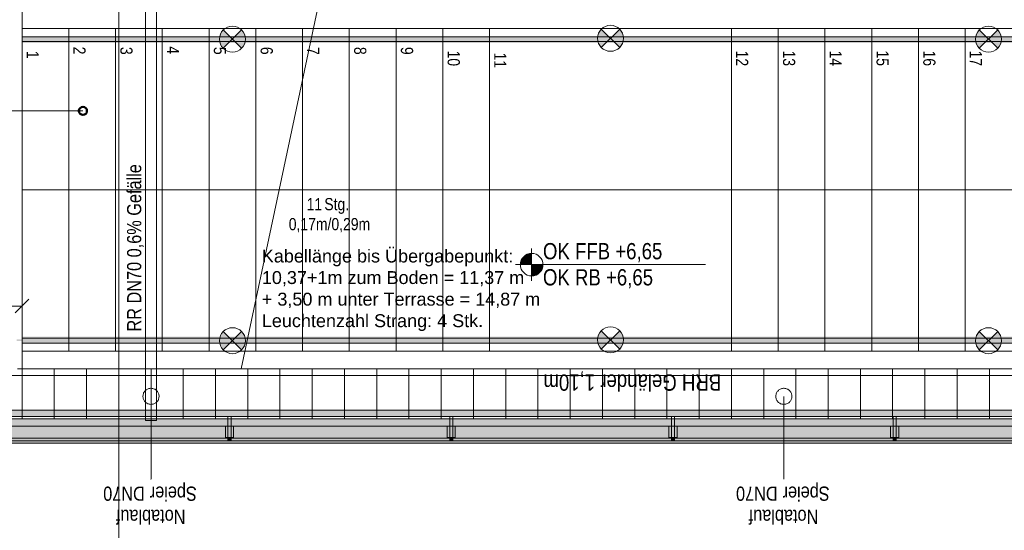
# Model space of a CAD drawing. Extents: x -620 to 300, y 62 to 1112.
# Tile 115 of 226: x -138 to -16, y 200 to 264. Entities that reach past the tile are written whole.
import ezdxf
from ezdxf.lldxf.tags import DXFTag

# ---------------------------------------------------------------- set-up
doc = ezdxf.new("R2010")
doc.units = 0
doc.layers.get('0').update_dxf_attribs({"lineweight": 13})
for name, color, linetype, lineweight, true_color in [('00_ E_ST_Handlaufleuchte', 7, 'Continuous', 13, 0xb2b200), ('00_E_ST_Handlaufleuchte_Bem', 7, 'Continuous', 5, 0x7d7d00), ('00_E_ST_Handlaufleuchte_Kabel', 3, 'Continuous', 18, 0x00ff00), ('00_E_ST_Handlaufleuchte–Handlauf-Position', 7, 'Continuous', 5, 0x0000b2), ('30 -33 Aussenwände- 7 Fassade_ Elemente', 7, 'Continuous', 9, 0x00aacc), ('30 -35 Decken- 2.2 Treppen Außen', 9, 'Continuous', 9, 0x808080), ('30 -36 Dächer- 3 Dachbeläge', 7, 'Continuous', 15, 0x9999ff), ('30 -36 Dächer- 4 Dachbekleidungen', 7, 'Continuous', 9, 0xccccff), ('60- 61 allgemeine Ausstattung- 4 Terrassen', 9, 'Continuous', 9, 0x808080), ('70 -72 Beschriftung- 1 Beschriftung allgemein', 7, 'Continuous', 9, 0xff6633), ('70 -75 Raumstempel-2 Verweislinie', 3, 'Continuous', 9, 0x00ff00)]:
    doc.layers.add(name, color=color, linetype=linetype, lineweight=lineweight, true_color=true_color)
for name, color, linetype, lineweight in [('00_E_ST_Handlaufleuchte_Kabel_Text', 7, 'Continuous', 13), ('40 -41 Abwasser_Wasser_Gas- 1 Abwasser + sanitäre Anlagen', 7, 'Continuous', 9), ('40 -41 Abwasser_Wasser_Gas- 2 Wasser-1', 7, 'Continuous', 15), ('70 -71 Achsen- 1 Gebäudeachsen', 7, 'STRICHPUNKT2-A06CPVSFL0', 18), ('70 -72 Beschriftung- 5 Höhenkoten-A06CPVSCL0', 7, 'Continuous', 15)]:
    doc.layers.add(name, color=color, linetype=linetype, lineweight=lineweight)
doc.styles.get("Standard").update_dxf_attribs({"font": 'ARIALN.TTF'})
tags = doc.linetypes.add('grob-A06CPVSAL0', pattern=[14, 3, -8, 3]).pattern_tags.tags
tags[8:9] = [DXFTag(74, 4), DXFTag(75, 0), DXFTag(340, '0'), DXFTag(46, 0.0), DXFTag(50, 0.0), DXFTag(44, 0.0), DXFTag(45, 0.0)]
tags[6:7] = [DXFTag(74, 4), DXFTag(75, 0), DXFTag(340, '0'), DXFTag(46, 0.0), DXFTag(50, 0.0), DXFTag(44, 0.0), DXFTag(45, 0.0)]
tags[4:5] = [DXFTag(74, 4), DXFTag(75, 0), DXFTag(340, '0'), DXFTag(46, 0.0), DXFTag(50, 0.0), DXFTag(44, 0.0), DXFTag(45, 0.0)]
tags = doc.linetypes.add('STRICHPUNKT2-A06CPVSFL0', pattern=[12.7, 6.35, -3.175, 0, -3.175]).pattern_tags.tags
tags[10:11] = [DXFTag(74, 4), DXFTag(75, 0), DXFTag(340, '0'), DXFTag(46, 0.0), DXFTag(50, 0.0), DXFTag(44, 0.0), DXFTag(45, 0.0)]
tags[8:9] = [DXFTag(74, 4), DXFTag(75, 0), DXFTag(340, '0'), DXFTag(46, 0.0), DXFTag(50, 0.0), DXFTag(44, 0.0), DXFTag(45, 0.0)]
tags[6:7] = [DXFTag(74, 4), DXFTag(75, 0), DXFTag(340, '0'), DXFTag(46, 0.0), DXFTag(50, 0.0), DXFTag(44, 0.0), DXFTag(45, 0.0)]
tags[4:5] = [DXFTag(74, 4), DXFTag(75, 0), DXFTag(340, '0'), DXFTag(46, 0.0), DXFTag(50, 0.0), DXFTag(44, 0.0), DXFTag(45, 0.0)]

# ---------------------------------------------------------------- blocks, each defined once
blk = doc.blocks.new('Referenz-A06CPVSGL0')
at = {"layer": '30 -33 Aussenwände- 7 Fassade_ Elemente', "color": 0, "linetype": 'Continuous', "ltscale": 0.13}
blk.add_line((31.62, 211.65), (-401.58, 211.65), dxfattribs=at)
at = {"layer": '30 -35 Decken- 2.2 Treppen Außen', "color": 0, "linetype": 'Continuous', "ltscale": 0.13}
for p, q in [((-137.58, 264.65), (-137.58, 262.45)), ((-137.58, 264.65), (-137.58, 262.45)), ((-110.4, 220.25), (-100.96, 264.65)), ((-137.58, 262.45), (-131.78, 262.45)), ((-137.58, 222.45), (-137.58, 262.45)), ((-137.58, 262.45), (-101.43, 262.45)), ((-137.58, 262.45), (-131.78, 262.45)), ((-137.58, 222.45), (-137.58, 262.45)), ((-137.58, 262.45), (25.82, 262.45)), ((-137.58, 260.85), (-137.58, 261.45)), ((-137.58, 261.45), (-101.64, 261.45)), ((25.82, 261.45), (-137.58, 261.45)), ((-137.58, 261.45), (-137.58, 260.85)), ((-131.78, 262.45), (-125.98, 262.45)), ((-131.78, 222.45), (-131.78, 262.45)), ((-131.78, 262.45), (-125.98, 262.45)), ((-131.78, 222.45), (-131.78, 262.45)), ((-125.98, 262.45), (-120.18, 262.45)), ((-125.98, 222.45), (-125.98, 262.45)), ((-125.98, 262.45), (-120.18, 262.45)), ((-125.98, 222.45), (-125.98, 262.45)), ((-120.18, 262.45), (-114.38, 262.45)), ((-120.18, 222.45), (-120.18, 262.45)), ((-120.18, 262.45), (-114.38, 262.45)), ((-120.18, 222.45), (-120.18, 262.45)), ((-108.58, 262.45), (-114.38, 262.45)), ((-114.38, 262.45), (-114.38, 222.45)), ((-114.38, 262.45), (-108.58, 262.45)), ((-114.38, 222.45), (-114.38, 262.45)), ((-108.58, 228.81), (-108.58, 262.45)), ((-102.78, 262.45), (-108.58, 262.45)), ((-108.58, 262.45), (-102.78, 262.45)), ((-108.58, 222.45), (-108.58, 262.45)), ((-102.78, 256.1), (-102.78, 262.45)), ((-101.43, 262.45), (-102.78, 262.45)), ((-102.78, 262.45), (-96.98, 262.45)), ((-102.78, 222.45), (-102.78, 262.45)), ((-101.64, 261.45), (25.82, 261.45)), ((25.82, 262.45), (-101.43, 262.45)), ((-96.98, 262.45), (-91.18, 262.45)), ((-96.98, 222.45), (-96.98, 262.45)), ((-91.18, 262.45), (-85.38, 262.45)), ((-91.18, 222.45), (-91.18, 262.45)), ((-85.38, 262.45), (-79.58, 262.45)), ((-85.38, 222.45), (-85.38, 262.45)), ((-79.58, 262.45), (-49.58, 262.45)), ((-79.58, 222.45), (-79.58, 262.45)), ((-49.58, 262.45), (-43.78, 262.45)), ((-49.58, 222.45), (-49.58, 262.45)), ((-43.78, 262.45), (-37.98, 262.45)), ((-43.78, 222.45), (-43.78, 262.45)), ((-37.98, 262.45), (-32.18, 262.45)), ((-37.98, 222.45), (-37.98, 262.45)), ((-32.18, 262.45), (-26.38, 262.45)), ((-32.18, 222.45), (-32.18, 262.45)), ((-26.38, 262.45), (-20.58, 262.45)), ((-26.38, 222.45), (-26.38, 262.45)), ((-20.58, 262.45), (-14.78, 262.45)), ((-20.58, 222.45), (-20.58, 262.45)), ((-101.77, 260.85), (-137.58, 260.85)), ((-137.58, 260.85), (25.82, 260.85)), ((25.82, 260.85), (-101.77, 260.85)), ((-137.58, 242.45), (-105.68, 242.45)), ((-137.58, 242.45), (25.82, 242.45)), ((-109.59, 224.05), (-137.58, 224.05)), ((-137.58, 224.05), (-137.58, 223.45)), ((-137.58, 224.05), (25.82, 224.05)), ((-137.58, 223.45), (-137.58, 224.05)), ((25.82, 224.05), (-109.59, 224.05)), ((-137.58, 223.45), (-109.72, 223.45)), ((25.82, 223.45), (-137.58, 223.45)), ((-137.58, 222.45), (-131.78, 222.45)), ((-109.93, 222.45), (-137.58, 222.45)), ((-137.58, 222.45), (-137.58, 220.25)), ((-137.58, 222.45), (-131.78, 222.45)), ((25.82, 222.45), (-137.58, 222.45)), ((-137.58, 222.45), (-137.58, 220.25)), ((-131.78, 222.45), (-125.98, 222.45)), ((-131.78, 222.45), (-125.98, 222.45)), ((-125.98, 222.45), (-120.18, 222.45)), ((-125.98, 222.45), (-120.18, 222.45)), ((-120.18, 222.45), (-114.38, 222.45)), ((-120.18, 222.45), (-114.38, 222.45)), ((-114.38, 222.45), (-109.93, 222.45)), ((-114.38, 222.45), (-108.58, 222.45)), ((25.82, 222.45), (-109.93, 222.45)), ((-109.72, 223.45), (25.82, 223.45)), ((-108.58, 222.45), (-102.78, 222.45)), ((-102.78, 222.45), (-96.98, 222.45)), ((-96.98, 222.45), (-91.18, 222.45)), ((-91.18, 222.45), (-85.38, 222.45)), ((-85.38, 222.45), (-79.58, 222.45)), ((-79.58, 222.45), (-49.58, 222.45)), ((-49.58, 222.45), (-43.78, 222.45)), ((-43.78, 222.45), (-37.98, 222.45)), ((-37.98, 222.45), (-32.18, 222.45)), ((-32.18, 222.45), (-26.38, 222.45)), ((-26.38, 222.45), (-20.58, 222.45)), ((-20.58, 222.45), (-14.78, 222.45)), ((-137.58, 220.25), (-110.4, 220.25)), ((-137.58, 220.25), (25.82, 220.25)), ((-110.4, 220.25), (25.82, 220.25))]:
    blk.add_line(p, q, dxfattribs=at)
at = {"layer": '30 -35 Decken- 2.2 Treppen Außen', "color": 0, "linetype": 'grob-A06CPVSAL0', "ltscale": 0.13}
for p, q in [((-110.4, 220.25), (-100.96, 264.65)), ((-96.98, 262.45), (-101.43, 262.45)), ((-101.43, 262.45), (25.82, 262.45)), ((-96.98, 222.45), (-96.98, 262.45)), ((-96.98, 262.45), (-91.18, 262.45)), ((-91.18, 262.45), (-85.38, 262.45)), ((-91.18, 222.45), (-91.18, 262.45)), ((-85.38, 262.45), (-79.58, 262.45)), ((-85.38, 222.45), (-85.38, 262.45)), ((-79.58, 262.45), (-49.58, 262.45)), ((-79.58, 222.45), (-79.58, 262.45)), ((-49.58, 262.45), (-43.78, 262.45)), ((-49.58, 222.45), (-49.58, 262.45)), ((-43.78, 262.45), (-37.98, 262.45)), ((-43.78, 222.45), (-43.78, 262.45)), ((-37.98, 262.45), (-32.18, 262.45)), ((-37.98, 222.45), (-37.98, 262.45)), ((-32.18, 262.45), (-26.38, 262.45)), ((-32.18, 222.45), (-32.18, 262.45)), ((-26.38, 262.45), (-20.58, 262.45)), ((-26.38, 222.45), (-26.38, 262.45)), ((-20.58, 262.45), (-14.78, 262.45)), ((-20.58, 222.45), (-20.58, 262.45)), ((-102.78, 222.45), (-102.78, 256.1)), ((-105.68, 242.45), (25.82, 242.45)), ((-108.58, 222.45), (-108.58, 228.81)), ((-109.93, 222.45), (-108.58, 222.45)), ((25.82, 222.45), (-109.93, 222.45)), ((-108.58, 222.45), (-102.78, 222.45)), ((-102.78, 222.45), (-96.98, 222.45)), ((-96.98, 222.45), (-91.18, 222.45)), ((-91.18, 222.45), (-85.38, 222.45)), ((-85.38, 222.45), (-79.58, 222.45)), ((-79.58, 222.45), (-49.58, 222.45)), ((-49.58, 222.45), (-43.78, 222.45)), ((-43.78, 222.45), (-37.98, 222.45)), ((-37.98, 222.45), (-32.18, 222.45)), ((-32.18, 222.45), (-26.38, 222.45)), ((-26.38, 222.45), (-20.58, 222.45)), ((-20.58, 222.45), (-14.78, 222.45)), ((-110.4, 220.25), (25.82, 220.25))]:
    blk.add_line(p, q, dxfattribs=at)
at = {"layer": '30 -36 Dächer- 3 Dachbeläge', "color": 0, "linetype": 'Continuous', "ltscale": 0.15}
for p, q in [((-403.78, 214.05), (31.02, 214.05)), ((31.02, 211.05), (-403.78, 211.05))]:
    blk.add_line(p, q, dxfattribs=at)
at = {"layer": '30 -36 Dächer- 3 Dachbeläge', "color": 0, "lineweight": 9}
for p, q in [((-111.63, 211.75), (-112.03, 211.75)), ((-112.03, 211.75), (-112.03, 211.35)), ((-111.63, 211.35), (-111.63, 211.75)), ((-84.13, 211.75), (-84.53, 211.75)), ((-84.53, 211.75), (-84.53, 211.35)), ((-84.13, 211.35), (-84.13, 211.75)), ((-56.63, 211.75), (-57.03, 211.75)), ((-57.03, 211.75), (-57.03, 211.35)), ((-56.63, 211.35), (-56.63, 211.75)), ((-29.13, 211.75), (-29.53, 211.75)), ((-29.53, 211.75), (-29.53, 211.35)), ((-29.13, 211.35), (-29.13, 211.75))]:
    blk.add_line(p, q, dxfattribs=at)
at = {"layer": '30 -36 Dächer- 3 Dachbeläge', "color": 0, "lineweight": 0}
for points in [[(-403.78, 211.05), (-403.78, 214.05), (31.02, 211.05)], [(31.02, 211.05), (-403.78, 214.05), (31.02, 214.05)], [(-112.03, 211.75), (-111.63, 211.75), (-112.03, 211.35)], [(-112.03, 211.35), (-111.63, 211.75), (-111.63, 211.35)], [(-84.53, 211.75), (-84.13, 211.75), (-84.53, 211.35)], [(-84.53, 211.35), (-84.13, 211.75), (-84.13, 211.35)], [(-57.03, 211.75), (-56.63, 211.75), (-57.03, 211.35)], [(-57.03, 211.35), (-56.63, 211.75), (-56.63, 211.35)], [(-29.53, 211.75), (-29.13, 211.75), (-29.53, 211.35)], [(-29.53, 211.35), (-29.13, 211.75), (-29.13, 211.35)]]:
    blk.add_solid(points, dxfattribs=at)
at = {"layer": '30 -36 Dächer- 4 Dachbekleidungen', "color": 0, "linetype": 'Continuous', "ltscale": 0.13}
for p, q in [((31.02, 215.15), (-405.38, 215.15)), ((-404.58, 214.35), (31.02, 214.35)), ((-111.63, 214.35), (-112.03, 214.35)), ((-112.03, 214.35), (-112.03, 213.15)), ((-111.63, 213.15), (-111.63, 214.35)), ((-84.13, 214.35), (-84.53, 214.35)), ((-84.53, 214.35), (-84.53, 213.15)), ((-84.13, 213.15), (-84.13, 214.35)), ((-56.63, 214.35), (-57.03, 214.35)), ((-57.03, 214.35), (-57.03, 213.15)), ((-56.63, 213.15), (-56.63, 214.35)), ((-29.13, 214.35), (-29.53, 214.35)), ((-29.53, 214.35), (-29.53, 213.15)), ((-29.13, 213.15), (-29.13, 214.35)), ((31.02, 213.15), (-403.38, 213.15)), ((-112.33, 213.15), (-112.33, 211.75)), ((-112.03, 211.75), (-112.03, 213.15)), ((-111.63, 213.15), (-111.63, 211.75)), ((-111.33, 213.15), (-111.33, 211.75)), ((-84.83, 213.15), (-84.83, 211.75)), ((-84.53, 211.75), (-84.53, 213.15)), ((-84.13, 213.15), (-84.13, 211.75)), ((-83.83, 213.15), (-83.83, 211.75)), ((-57.33, 213.15), (-57.33, 211.75)), ((-57.03, 211.75), (-57.03, 213.15)), ((-56.63, 213.15), (-56.63, 211.75)), ((-56.33, 213.15), (-56.33, 211.75)), ((-29.83, 213.15), (-29.83, 211.75)), ((-29.53, 211.75), (-29.53, 213.15)), ((-29.13, 213.15), (-29.13, 211.75)), ((-28.83, 213.15), (-28.83, 211.75)), ((-401.58, 211.35), (31.02, 211.35)), ((-112.33, 211.75), (-112.03, 211.75)), ((-111.63, 211.75), (-112.03, 211.75)), ((-111.33, 211.75), (-111.63, 211.75)), ((-84.83, 211.75), (-84.53, 211.75)), ((-84.13, 211.75), (-84.53, 211.75)), ((-83.83, 211.75), (-84.13, 211.75)), ((-57.33, 211.75), (-57.03, 211.75)), ((-56.63, 211.75), (-57.03, 211.75)), ((-56.33, 211.75), (-56.63, 211.75)), ((-29.83, 211.75), (-29.53, 211.75)), ((-29.13, 211.75), (-29.53, 211.75)), ((-28.83, 211.75), (-29.13, 211.75))]:
    blk.add_line(p, q, dxfattribs=at)
at = {"layer": '40 -41 Abwasser_Wasser_Gas- 1 Abwasser + sanitäre Anlagen', "color": 0, "linetype": 'grob-A06CPVSAL0', "ltscale": 0.13}
for p, q in [((-122.28, 213.85), (-122.28, 327.63)), ((-120.88, 328.12), (-120.88, 213.85)), ((-120.88, 213.85), (-122.28, 213.85))]:
    blk.add_line(p, q, dxfattribs=at)
at = {"layer": '40 -41 Abwasser_Wasser_Gas- 2 Wasser-1', "color": 0, "linetype": 'Continuous', "ltscale": 0.15}
for p, q in [((-122.44, 217.35), (-122.39, 217.44)), ((-122.39, 217.44), (-122.33, 217.51)), ((-122.33, 217.51), (-122.26, 217.58)), ((-122.26, 217.58), (-122.19, 217.65)), ((-122.19, 217.65), (-122.11, 217.7)), ((-122.11, 217.7), (-122.02, 217.75)), ((-122.02, 217.75), (-121.93, 217.79)), ((-121.93, 217.79), (-121.84, 217.82)), ((-121.84, 217.82), (-121.74, 217.84)), ((-121.74, 217.84), (-121.64, 217.85)), ((-121.64, 217.85), (-121.55, 217.85)), ((-121.55, 217.85), (-121.45, 217.84)), ((-121.45, 217.84), (-121.35, 217.83)), ((-121.35, 217.83), (-121.26, 217.8)), ((-121.26, 217.8), (-121.17, 217.76)), ((-121.17, 217.76), (-121.08, 217.72)), ((-121.08, 217.72), (-121, 217.67)), ((-121, 217.67), (-120.92, 217.61)), ((-120.92, 217.61), (-120.85, 217.54)), ((-120.85, 217.54), (-120.79, 217.46)), ((-120.79, 217.46), (-120.73, 217.38)), ((-43.94, 217.35), (-43.89, 217.44)), ((-43.89, 217.44), (-43.83, 217.51)), ((-43.83, 217.51), (-43.76, 217.58)), ((-43.76, 217.58), (-43.69, 217.65)), ((-43.69, 217.65), (-43.61, 217.7)), ((-43.61, 217.7), (-43.52, 217.75)), ((-43.52, 217.75), (-43.43, 217.79)), ((-43.43, 217.79), (-43.34, 217.82)), ((-43.34, 217.82), (-43.24, 217.84)), ((-43.24, 217.84), (-43.14, 217.85)), ((-43.14, 217.85), (-43.05, 217.85)), ((-43.05, 217.85), (-42.95, 217.84)), ((-42.95, 217.84), (-42.85, 217.83)), ((-42.85, 217.83), (-42.76, 217.8)), ((-42.76, 217.8), (-42.67, 217.76)), ((-42.67, 217.76), (-42.58, 217.72)), ((-42.58, 217.72), (-42.5, 217.67)), ((-42.5, 217.67), (-42.42, 217.61)), ((-42.42, 217.61), (-42.35, 217.54)), ((-42.35, 217.54), (-42.29, 217.46)), ((-42.29, 217.46), (-42.23, 217.38)), ((-122.58, 216.89), (-122.57, 216.98)), ((-122.58, 216.79), (-122.58, 216.89)), ((-122.57, 216.69), (-122.58, 216.79)), ((-122.57, 216.98), (-122.55, 217.08)), ((-122.54, 216.59), (-122.57, 216.69)), ((-122.55, 217.08), (-122.53, 217.17)), ((-122.51, 216.5), (-122.54, 216.59)), ((-122.53, 217.17), (-122.49, 217.27)), ((-122.48, 216.41), (-122.51, 216.5)), ((-122.49, 217.27), (-122.44, 217.35)), ((-122.43, 216.33), (-122.48, 216.41)), ((-122.37, 216.24), (-122.43, 216.33)), ((-122.31, 216.17), (-122.37, 216.24)), ((-120.83, 216.19), (-120.89, 216.12)), ((-120.77, 216.27), (-120.83, 216.19)), ((-120.71, 216.35), (-120.77, 216.27)), ((-120.73, 217.38), (-120.68, 217.3)), ((-120.67, 216.44), (-120.71, 216.35)), ((-120.68, 217.3), (-120.64, 217.21)), ((-120.63, 216.53), (-120.67, 216.44)), ((-120.64, 217.21), (-120.61, 217.11)), ((-120.6, 216.63), (-120.63, 216.53)), ((-120.61, 217.11), (-120.59, 217.02)), ((-120.59, 216.72), (-120.6, 216.63)), ((-120.59, 217.02), (-120.58, 216.92)), ((-120.58, 216.82), (-120.59, 216.72)), ((-120.58, 216.92), (-120.58, 216.82)), ((-44.08, 216.89), (-44.07, 216.98)), ((-44.08, 216.79), (-44.08, 216.89)), ((-44.07, 216.69), (-44.08, 216.79)), ((-44.07, 216.98), (-44.05, 217.08)), ((-44.04, 216.59), (-44.07, 216.69)), ((-44.05, 217.08), (-44.03, 217.17)), ((-44.01, 216.5), (-44.04, 216.59)), ((-44.03, 217.17), (-43.99, 217.27)), ((-43.98, 216.41), (-44.01, 216.5)), ((-43.99, 217.27), (-43.94, 217.35)), ((-43.93, 216.33), (-43.98, 216.41)), ((-43.87, 216.24), (-43.93, 216.33)), ((-43.81, 216.17), (-43.87, 216.24)), ((-42.33, 216.19), (-42.39, 216.12)), ((-42.27, 216.27), (-42.33, 216.19)), ((-42.21, 216.35), (-42.27, 216.27)), ((-42.23, 217.38), (-42.18, 217.3)), ((-42.17, 216.44), (-42.21, 216.35)), ((-42.18, 217.3), (-42.14, 217.21)), ((-42.13, 216.53), (-42.17, 216.44)), ((-42.14, 217.21), (-42.11, 217.11)), ((-42.1, 216.63), (-42.13, 216.53)), ((-42.11, 217.11), (-42.09, 217.02)), ((-42.09, 216.72), (-42.1, 216.63)), ((-42.09, 217.02), (-42.08, 216.92)), ((-42.08, 216.82), (-42.09, 216.72)), ((-42.08, 216.92), (-42.08, 216.82)), ((-122.24, 216.1), (-122.31, 216.17)), ((-122.16, 216.04), (-122.24, 216.1)), ((-122.08, 215.99), (-122.16, 216.04)), ((-121.99, 215.94), (-122.08, 215.99)), ((-121.9, 215.91), (-121.99, 215.94)), ((-121.81, 215.88), (-121.9, 215.91)), ((-121.71, 215.86), (-121.81, 215.88)), ((-121.61, 215.85), (-121.71, 215.86)), ((-121.51, 215.86), (-121.61, 215.85)), ((-121.42, 215.87), (-121.51, 215.86)), ((-121.32, 215.89), (-121.42, 215.87)), ((-121.23, 215.92), (-121.32, 215.89)), ((-121.14, 215.96), (-121.23, 215.92)), ((-121.05, 216), (-121.14, 215.96)), ((-120.97, 216.06), (-121.05, 216)), ((-120.89, 216.12), (-120.97, 216.06)), ((-43.74, 216.1), (-43.81, 216.17)), ((-43.66, 216.04), (-43.74, 216.1)), ((-43.58, 215.99), (-43.66, 216.04)), ((-43.49, 215.94), (-43.58, 215.99)), ((-43.4, 215.91), (-43.49, 215.94)), ((-43.31, 215.88), (-43.4, 215.91)), ((-43.21, 215.86), (-43.31, 215.88)), ((-43.11, 215.85), (-43.21, 215.86)), ((-43.01, 215.86), (-43.11, 215.85)), ((-42.92, 215.87), (-43.01, 215.86)), ((-42.82, 215.89), (-42.92, 215.87)), ((-42.73, 215.92), (-42.82, 215.89)), ((-42.64, 215.96), (-42.73, 215.92)), ((-42.55, 216), (-42.64, 215.96)), ((-42.47, 216.06), (-42.55, 216)), ((-42.39, 216.12), (-42.47, 216.06))]:
    blk.add_line(p, q, dxfattribs=at)
at = {"layer": '60- 61 allgemeine Ausstattung- 4 Terrassen', "color": 0}
for p, q in [((-138.16, 220.25), (31.62, 220.25)), ((-137.58, 214.05), (-137.58, 220.25)), ((-133.58, 214.05), (-133.58, 220.25)), ((-129.58, 214.05), (-129.58, 220.25)), ((-125.58, 214.05), (-125.58, 220.25)), ((-121.58, 214.05), (-121.58, 220.25)), ((-117.58, 214.05), (-117.58, 220.25)), ((-113.58, 214.05), (-113.58, 220.25)), ((-109.58, 214.05), (-109.58, 220.25)), ((-105.58, 214.05), (-105.58, 220.25)), ((-101.58, 214.05), (-101.58, 220.25)), ((-97.58, 214.05), (-97.58, 220.25)), ((-93.58, 214.05), (-93.58, 220.25)), ((-89.58, 214.05), (-89.58, 220.25)), ((-85.58, 214.05), (-85.58, 220.25)), ((-81.58, 214.05), (-81.58, 220.25)), ((-77.58, 214.05), (-77.58, 220.25)), ((-73.58, 214.05), (-73.58, 220.25)), ((-69.58, 214.05), (-69.58, 220.25)), ((-65.58, 214.05), (-65.58, 220.25)), ((-61.58, 214.05), (-61.58, 220.25)), ((-57.58, 214.05), (-57.58, 220.25)), ((-53.58, 214.05), (-53.58, 220.25)), ((-49.58, 214.05), (-49.58, 220.25)), ((-45.58, 214.05), (-45.58, 220.25)), ((-41.58, 214.05), (-41.58, 220.25)), ((-37.58, 214.05), (-37.58, 220.25)), ((-33.58, 214.05), (-33.58, 220.25)), ((-29.58, 214.05), (-29.58, 220.25)), ((-25.58, 214.05), (-25.58, 220.25)), ((-21.58, 214.05), (-21.58, 220.25)), ((-17.58, 214.05), (-17.58, 220.25)), ((31.62, 214.05), (-138.16, 214.05))]:
    blk.add_line(p, q, dxfattribs=at)
at = {"layer": '60- 61 allgemeine Ausstattung- 4 Terrassen', "color": 0, "linetype": 'Continuous', "lineweight": 18, "ltscale": 0.18}
blk.add_line((31.62, 211.65), (-401.58, 211.65), dxfattribs=at)
at = {"layer": '70 -71 Achsen- 1 Gebäudeachsen', "color": 0, "linetype": 'STRICHPUNKT2-A06CPVSFL0', "ltscale": 0.18}
for p, q in [((-125.58, 1084.39), (-125.58, 84.95)), ((-538.63, 219.45), (76.53, 219.45))]:
    blk.add_line(p, q, dxfattribs=at)
at = {"layer": '70 -72 Beschriftung- 1 Beschriftung allgemein', "color": 0, "linetype": 'Continuous', "ltscale": 0.13}
for p, q in [((-121.58, 216.85), (-121.58, 206.56)), ((-43.08, 216.85), (-43.08, 206.56))]:
    blk.add_line(p, q, dxfattribs=at)
at = {"layer": '70 -72 Beschriftung- 1 Beschriftung allgemein', "color": 0, "linetype": 'Continuous', "lineweight": 5, "ltscale": 0.13}
for p, q in [((-121.58, 206.56), (-121.59, 206.62)), ((-121.59, 206.62), (-121.56, 206.62)), ((-121.56, 206.62), (-121.58, 206.56)), ((-43.08, 206.56), (-43.09, 206.62)), ((-43.09, 206.62), (-43.06, 206.62)), ((-43.06, 206.62), (-43.08, 206.56))]:
    blk.add_line(p, q, dxfattribs=at)
at = {"layer": '70 -72 Beschriftung- 1 Beschriftung allgemein', "color": 0, "lineweight": 0}
for points in [[(-121.58, 206.62), (-121.58, 206.56), (-121.59, 206.62)], [(-121.58, 206.62), (-121.56, 206.62), (-121.58, 206.56)], [(-43.08, 206.62), (-43.08, 206.56), (-43.09, 206.62)], [(-43.08, 206.62), (-43.06, 206.62), (-43.08, 206.56)]]:
    blk.add_solid(points, dxfattribs=at)
at = {"layer": '70 -72 Beschriftung- 5 Höhenkoten-A06CPVSCL0', "color": 0, "linetype": 'Continuous', "ltscale": 0.15}
for p, q in [((-74.36, 231.18), (-74.36, 235.18)), ((-74.36, 233.18), (-74.36, 234.58)), ((-74.36, 234.58), (-74.36, 233.18)), ((-76.36, 233.18), (-52.8, 233.18)), ((-75.76, 233.18), (-74.36, 233.18)), ((-74.36, 233.18), (-75.76, 233.18)), ((-72.96, 233.18), (-74.36, 233.18)), ((-74.36, 233.18), (-74.36, 231.78)), ((-74.36, 233.18), (-72.96, 233.18)), ((-74.36, 231.78), (-74.36, 233.18))]:
    blk.add_line(p, q, dxfattribs=at)
for major_axis in [(0, 1.4), (1.4, 0), (-1.4, 0), (0, -1.4)]:
    blk.add_ellipse((-74.36, 233.18), major_axis=major_axis, ratio=1, start_param=0, end_param=1.570796, dxfattribs=at)
at = {"layer": '70 -72 Beschriftung- 5 Höhenkoten-A06CPVSCL0', "color": 0, "lineweight": 0}
for points in [[(-74.79, 233.18), (-74.99, 234.43), (-74.79, 234.51)], [(-74.57, 233.18), (-74.79, 234.51), (-74.57, 234.57)], [(-74.79, 233.18), (-74.79, 234.51), (-74.57, 233.18)], [(-74.36, 233.18), (-74.57, 234.57), (-74.36, 234.58)], [(-74.57, 233.18), (-74.57, 234.57), (-74.36, 233.18)], [(-75.74, 233.18), (-75.76, 233.18), (-75.74, 233.4)], [(-75.69, 233.18), (-75.74, 233.4), (-75.69, 233.62)], [(-75.74, 233.18), (-75.74, 233.4), (-75.69, 233.18)], [(-75.6, 233.18), (-75.69, 233.62), (-75.6, 233.82)], [(-75.69, 233.18), (-75.69, 233.62), (-75.6, 233.18)], [(-75.49, 233.18), (-75.6, 233.82), (-75.49, 234.01)], [(-75.6, 233.18), (-75.6, 233.82), (-75.49, 233.18)], [(-75.35, 233.18), (-75.49, 234.01), (-75.35, 234.17)], [(-75.49, 233.18), (-75.49, 234.01), (-75.35, 233.18)], [(-75.18, 233.18), (-75.35, 234.17), (-75.18, 234.32)], [(-75.35, 233.18), (-75.35, 234.17), (-75.18, 233.18)], [(-74.99, 233.18), (-75.18, 234.32), (-74.99, 234.43)], [(-75.18, 233.18), (-75.18, 234.32), (-74.99, 233.18)], [(-74.99, 233.18), (-74.99, 234.43), (-74.79, 233.18)], [(-74.36, 231.78), (-74.36, 233.18), (-74.14, 231.8)], [(-74.14, 231.8), (-74.36, 233.18), (-74.14, 233.18)], [(-74.14, 231.8), (-74.14, 233.18), (-73.92, 231.85)], [(-73.92, 231.85), (-74.14, 233.18), (-73.92, 233.18)], [(-73.92, 231.85), (-73.92, 233.18), (-73.72, 231.94)], [(-73.72, 231.94), (-73.92, 233.18), (-73.72, 233.18)], [(-73.72, 231.94), (-73.72, 233.18), (-73.53, 232.05)], [(-73.53, 232.05), (-73.72, 233.18), (-73.53, 233.18)], [(-73.53, 232.05), (-73.53, 233.18), (-73.37, 232.19)], [(-73.37, 232.19), (-73.53, 233.18), (-73.37, 233.18)], [(-73.37, 232.19), (-73.37, 233.18), (-73.22, 232.36)], [(-73.22, 232.36), (-73.37, 233.18), (-73.22, 233.18)], [(-73.22, 232.36), (-73.22, 233.18), (-73.11, 232.55)], [(-73.11, 232.55), (-73.22, 233.18), (-73.11, 233.18)], [(-73.11, 232.55), (-73.11, 233.18), (-73.02, 232.75)], [(-73.02, 232.75), (-73.11, 233.18), (-73.02, 233.18)], [(-73.02, 232.75), (-73.02, 233.18), (-72.97, 232.96)], [(-72.97, 232.96), (-73.02, 233.18), (-72.97, 233.18)], [(-72.97, 232.96), (-72.97, 233.18), (-72.96, 233.18)]]:
    blk.add_solid(points, dxfattribs=at)
at = {"layer": '70 -75 Raumstempel-2 Verweislinie', "color": 0, "linetype": 'Continuous', "ltscale": 0.13}
blk.add_line((-130.02, 252.25), (-147.99, 252.25), dxfattribs=at)
at = {"layer": '70 -75 Raumstempel-2 Verweislinie', "color": 0, "linetype": 'ByBlock', "lineweight": 50, "ltscale": 0.5}
blk.add_circle((-130.02, 252.25), 0.5, dxfattribs=at)
at = {"layer": '30 -35 Decken- 2.2 Treppen Außen', "color": 0, "linetype": 'ByBlock', "ltscale": 0.13, "char_height": 1.5103, "attachment_point": 1}
for s, insert, rotation in [('{\\fArial Narrow;4}', (-118.1, 260.27), 270.001), ('{\\fArial Narrow;4}', (-118.1, 260.27), 270.001), ('{\\fArial Narrow;1}', (-135.5, 259.7), 270.001), ('{\\fArial Narrow;1}', (-135.5, 259.7), 270.001), ('{\\fArial Narrow;2}', (-129.7, 260.21), 270.001), ('{\\fArial Narrow;2}', (-129.7, 260.21), 270.001), ('{\\fArial Narrow;3}', (-123.87, 260.18), 270.001), ('{\\fArial Narrow;3}', (-123.87, 260.18), 270.001), ('{\\fArial Narrow;5}', (-112.27, 260.18), 270.001), ('{\\fArial Narrow;5}', (-112.27, 260.18), 270.001), ('{\\fArial Narrow;6}', (-106.47, 260.19), 270.001), ('{\\fArial Narrow;6}', (-106.47, 260.19), 270.001), ('{\\fArial Narrow;7}', (-100.7, 260.16), 270.001), ('{\\fArial Narrow;7}', (-100.7, 260.16), 270.001), ('{\\fArial Narrow;8}', (-94.87, 260.18), 270.001), ('{\\fArial Narrow;8}', (-94.87, 260.18), 270.001), ('{\\fArial Narrow;9}', (-89.07, 260.18), 270.001), ('{\\fArial Narrow;9}', (-89.07, 260.18), 270.001), ('{\\fArial Narrow;10}', (-83.27, 259.73), 270.001), ('{\\fArial Narrow;10}', (-83.27, 259.73), 270.001), ('{\\fArial Narrow;11}', (-77.5, 259.49), 270.001), ('{\\fArial Narrow;11}', (-77.5, 259.49), 270.001), ('{\\fArial Narrow;12}', (-47.5, 259.72), 270.001), ('{\\fArial Narrow;12}', (-47.5, 259.72), 270.001), ('{\\fArial Narrow;13}', (-41.67, 259.73), 270.001), ('{\\fArial Narrow;13}', (-41.67, 259.73), 270.001), ('{\\fArial Narrow;14}', (-35.9, 259.73), 270.001), ('{\\fArial Narrow;14}', (-35.9, 259.73), 270.001), ('{\\fArial Narrow;15}', (-30.07, 259.74), 270.001), ('{\\fArial Narrow;15}', (-30.07, 259.74), 270.001), ('{\\fArial Narrow;16}', (-24.27, 259.73), 270.001), ('{\\fArial Narrow;16}', (-24.27, 259.73), 270.001), ('{\\fArial Narrow;17}', (-18.5, 259.73), 270.001), ('{\\fArial Narrow;17}', (-18.5, 259.73), 270.001), ('{\\fArial Narrow;11}', (-102.27, 241.44), 0.001), ('{\\fArial Narrow;11}', (-102.27, 241.44), 0.001), ('{\\fArial Narrow;Stg.}', (-100.08, 241.44), 0.001), ('{\\fArial Narrow;Stg.}', (-100.08, 241.44), 0.001), ('{\\fArial Narrow;0,17m/0,29m}', (-104.49, 238.96), 0.001), ('{\\fArial Narrow;0,17m/0,29m}', (-104.49, 238.96), 0.001)]:
    blk.add_mtext(s, dxfattribs=dict(at, insert=insert, rotation=rotation))
at = {"layer": '70 -72 Beschriftung- 1 Beschriftung allgemein', "color": 0, "linetype": 'Continuous', "ltscale": 0.13, "attachment_point": 1}
for s, insert, char_height, rotation in [('{\\fArial Narrow;RR DN70 0,6% Gefälle}', (-124.55, 224.89), 1.7621, 90), ('{\\fArial Narrow;BRH Geländer 1,10m}', (-50.85, 217.55), 2.0138, 180), ('{\\fArial Narrow;DN70}', (-122.35, 203.9), 1.7621, 180), ('{\\fArial Narrow;Speier}', (-115.9, 203.9), 1.7621, 180), ('{\\fArial Narrow;DN70}', (-43.85, 203.9), 1.7621, 180), ('{\\fArial Narrow;Speier}', (-37.4, 203.9), 1.7621, 180), ('{\\fArial Narrow;Notablauf}', (-117.3, 201.02), 1.7621, 180), ('{\\fArial Narrow;Notablauf}', (-38.8, 201.02), 1.7621, 180)]:
    blk.add_mtext(s, dxfattribs=dict(at, insert=insert, char_height=char_height, rotation=rotation))
at = {"layer": '70 -72 Beschriftung- 5 Höhenkoten-A06CPVSCL0', "color": 0, "linetype": 'Continuous', "ltscale": 0.15, "char_height": 2.0138, "attachment_point": 1}
for s, insert in [('{\\fArial Narrow;OK FFB +6,65}', (-72.96, 235.86)), ('{\\fArial Narrow;OK RB +6,65}', (-72.96, 232.62))]:
    blk.add_mtext(s, dxfattribs=dict(at, insert=insert))
blk = doc.blocks.new('Blockreferenz-A06CPVSOL0')
at = {"lineweight": -2}
for points in [[(-65.72, 262.39), (-64.58, 261.25), (-65.72, 260.12), (-65.97, 260.45), (-66.13, 260.84), (-66.19, 261.25), (-66.13, 261.67), (-65.97, 262.06)], [(-64.58, 261.25), (-63.44, 262.39), (-63.19, 262.06), (-63.03, 261.67), (-62.97, 261.25), (-63.03, 260.84), (-63.19, 260.45), (-63.44, 260.12)]]:
    blk.add_hatch(color=0, dxfattribs=at).paths.add_polyline_path(points)
at = {"color": 0, "lineweight": -2}
for p, q in [((-65.72, 260.12), (-63.44, 262.39)), ((-65.72, 262.39), (-63.44, 260.12))]:
    blk.add_line(p, q, dxfattribs=at)
blk.add_circle((-64.58, 261.25), 1.61, dxfattribs=at)
blk = doc.blocks.new('Blockreferenz-A06CPVSWL0')
at = {"lineweight": -2}
for points in [[(-18.83, 224.89), (-17.69, 223.75), (-18.83, 222.62), (-19.08, 222.95), (-19.24, 223.34), (-19.3, 223.75), (-19.24, 224.17), (-19.08, 224.56)], [(-17.69, 223.75), (-16.55, 224.89), (-16.3, 224.56), (-16.14, 224.17), (-16.08, 223.75), (-16.14, 223.34), (-16.3, 222.95), (-16.55, 222.62)]]:
    blk.add_hatch(color=0, dxfattribs=at).paths.add_polyline_path(points)
at = {"color": 0, "lineweight": -2}
for p, q in [((-18.83, 222.62), (-16.55, 224.89)), ((-18.83, 224.89), (-16.55, 222.62))]:
    blk.add_line(p, q, dxfattribs=at)
blk.add_circle((-17.69, 223.75), 1.61, dxfattribs=at)
blk = doc.blocks.new('Blockreferenz-A06CPVT0L0')
at = {"lineweight": -2}
for points in [[(-65.72, 224.99), (-64.58, 223.85), (-65.72, 222.72), (-65.97, 223.05), (-66.13, 223.44), (-66.19, 223.85), (-66.13, 224.27), (-65.97, 224.66)], [(-64.58, 223.85), (-63.44, 224.99), (-63.19, 224.66), (-63.03, 224.27), (-62.97, 223.85), (-63.03, 223.44), (-63.19, 223.05), (-63.44, 222.72)]]:
    blk.add_hatch(color=0, dxfattribs=at).paths.add_polyline_path(points)
at = {"color": 0, "lineweight": -2}
for p, q in [((-65.72, 222.72), (-63.44, 224.99)), ((-65.72, 224.99), (-63.44, 222.72))]:
    blk.add_line(p, q, dxfattribs=at)
blk.add_circle((-64.58, 223.85), 1.61, dxfattribs=at)
blk = doc.blocks.new('Blockreferenz-A06CPVTQL0')
at = {"lineweight": -2}
for points in [[(-112.62, 224.89), (-111.48, 223.75), (-112.62, 222.62), (-112.87, 222.95), (-113.03, 223.34), (-113.09, 223.75), (-113.03, 224.17), (-112.87, 224.56)], [(-111.48, 223.75), (-110.34, 224.89), (-110.09, 224.56), (-109.93, 224.17), (-109.87, 223.75), (-109.93, 223.34), (-110.09, 222.95), (-110.34, 222.62)]]:
    blk.add_hatch(color=0, dxfattribs=at).paths.add_polyline_path(points)
at = {"color": 0, "lineweight": -2}
for p, q in [((-112.62, 222.62), (-110.34, 224.89)), ((-112.62, 224.89), (-110.34, 222.62))]:
    blk.add_line(p, q, dxfattribs=at)
blk.add_circle((-111.48, 223.75), 1.61, dxfattribs=at)
blk = doc.blocks.new('Blockreferenz-A06CPVTWL0')
at = {"lineweight": -2}
for points in [[(-112.62, 262.29), (-111.48, 261.15), (-112.62, 260.02), (-112.87, 260.35), (-113.03, 260.74), (-113.09, 261.15), (-113.03, 261.57), (-112.87, 261.96)], [(-111.48, 261.15), (-110.34, 262.29), (-110.09, 261.96), (-109.93, 261.57), (-109.87, 261.15), (-109.93, 260.74), (-110.09, 260.35), (-110.34, 260.02)]]:
    blk.add_hatch(color=0, dxfattribs=at).paths.add_polyline_path(points)
at = {"color": 0, "lineweight": -2}
for p, q in [((-112.62, 260.02), (-110.34, 262.29)), ((-112.62, 262.29), (-110.34, 260.02))]:
    blk.add_line(p, q, dxfattribs=at)
blk.add_circle((-111.48, 261.15), 1.61, dxfattribs=at)
blk = doc.blocks.new('Blockreferenz-A06CPVTYL0')
at = {"lineweight": -2}
for points in [[(-18.83, 262.29), (-17.69, 261.15), (-18.83, 260.02), (-19.08, 260.35), (-19.24, 260.74), (-19.3, 261.15), (-19.24, 261.57), (-19.08, 261.96)], [(-17.69, 261.15), (-16.55, 262.29), (-16.3, 261.96), (-16.14, 261.57), (-16.08, 261.15), (-16.14, 260.74), (-16.3, 260.35), (-16.55, 260.02)]]:
    blk.add_hatch(color=0, dxfattribs=at).paths.add_polyline_path(points)
at = {"color": 0, "lineweight": -2}
for p, q in [((-18.83, 260.02), (-16.55, 262.29)), ((-18.83, 262.29), (-16.55, 260.02))]:
    blk.add_line(p, q, dxfattribs=at)
blk.add_circle((-17.69, 261.15), 1.61, dxfattribs=at)
blk = doc.blocks.new('Maß-A06CPVUML0')
at = {"color": 0, "linetype": 'ByBlock', "lineweight": -2, "ltscale": 0.13}
for p, q in [((-165.98, 230.05), (-165.98, 218.05)), ((-137.58, 230.05), (-137.58, 218.05)), ((-165.13, 228.9), (-166.83, 227.2)), ((-136.73, 228.9), (-138.43, 227.2)), ((-165.98, 228.05), (-137.58, 228.05))]:
    blk.add_line(p, q, dxfattribs=at)
at = {"color": 0, "linetype": 'ByBlock', "lineweight": -2, "ltscale": 0.13, "insert": (-154.44, 231.52), "char_height": 2.6, "attachment_point": 1}
blk.add_mtext('{\\fArial Narrow|b0|i1;1.42}', dxfattribs=at)
blk = doc.blocks.new('Polygon-A06CPVV0L0')
at = {"linetype": 'ByBlock', "lineweight": -2, "ltscale": 0.13}
blk.add_hatch(color=0, dxfattribs=at).paths.add_polyline_path([(-137.58, 261.45), (34.82, 261.45), (34.82, 372.51), (35.62, 372.51), (35.62, 260.65), (-137.58, 260.65)])
blk = doc.blocks.new('Polygon-A06CPVV4L0')
at = {"color": 0, "linetype": 'ByBlock', "lineweight": -2, "ltscale": 0.13}
blk.add_solid([(-137.58, 224.25), (35.62, 224.25), (-137.58, 223.45), (35.62, 223.45)], dxfattribs=at)
blk = doc.blocks.new('Polygon-A06CPVV6L0')
at = {"linetype": 'ByBlock', "lineweight": -2, "ltscale": 0.13}
blk.add_hatch(color=0, dxfattribs=at).paths.add_polyline_path([(-210.48, 201.85), (-405.08, 201.85), (-405.08, 215.15), (31.02, 215.15), (31.02, 214.35), (-404.28, 214.35), (-404.28, 202.65), (-210.48, 202.65)])
blk = doc.blocks.new('Polylinie-A06CPVYQL0')
at = {"color": 0, "linetype": 'ByBlock', "lineweight": -2, "ltscale": 0.18}
blk.add_solid([(35.22, 223.91), (35.02, 223.71), (-138.24, 223.91), (-138.24, 223.71)], dxfattribs=at)
blk = doc.blocks.new('Polylinie-A06CPVYWL0')
at = {"color": 0, "linetype": 'ByBlock', "lineweight": -2, "ltscale": 0.18}
blk.add_solid([(-111.48, 261.05), (-111.48, 261.25), (35.32, 261.05), (35.12, 261.25)], dxfattribs=at)

msp = doc.modelspace()

# ---------------------------------------------------------------- block references
at = {"color": 8, "lineweight": 13, "ltscale": 0.13, "true_color": 0x808080}
msp.add_blockref('Referenz-A06CPVSGL0', (0, 0), dxfattribs=at)
at = {"layer": '00_ E_ST_Handlaufleuchte', "ltscale": 0.13}
for name in ['Blockreferenz-A06CPVTWL0', 'Blockreferenz-A06CPVSOL0', 'Blockreferenz-A06CPVTYL0', 'Blockreferenz-A06CPVTQL0', 'Blockreferenz-A06CPVT0L0', 'Blockreferenz-A06CPVSWL0']:
    msp.add_blockref(name, (0, 0), dxfattribs=at)
at = {"layer": '00_E_ST_Handlaufleuchte_Bem', "ltscale": 0.13}
msp.add_blockref('Maß-A06CPVUML0', (0, 0), dxfattribs=at)
at = {"layer": '00_E_ST_Handlaufleuchte_Kabel', "ltscale": 0.18}
for name in ['Polylinie-A06CPVYWL0', 'Polylinie-A06CPVYQL0']:
    msp.add_blockref(name, (0, 0), dxfattribs=at)
at = {"layer": '00_E_ST_Handlaufleuchte–Handlauf-Position', "ltscale": 0.13}
for name in ['Polygon-A06CPVV0L0', 'Polygon-A06CPVV4L0', 'Polygon-A06CPVV6L0']:
    msp.add_blockref(name, (0, 0), dxfattribs=at)

# ---------------------------------------------------------------- texts
at = {"layer": '00_E_ST_Handlaufleuchte_Kabel_Text', "ltscale": 0.13, "char_height": 1.6, "attachment_point": 1}
for s, insert in [('{\\fArial;Kabellänge bis Übergabepunkt:}', (-107.83, 235.05)), ('{\\fArial;10,37+1m zum Boden = 11,37 m}', (-107.83, 232.38)), ('{\\fArial;+ 3,50 m unter Terrasse = 14,87 m}', (-107.83, 229.7)), ('{\\fArial;Leuchtenzahl Strang: 4 Stk.}', (-107.83, 227.03))]:
    msp.add_mtext(s, dxfattribs=dict(at, insert=insert))

doc.saveas('drawing.dxf')
